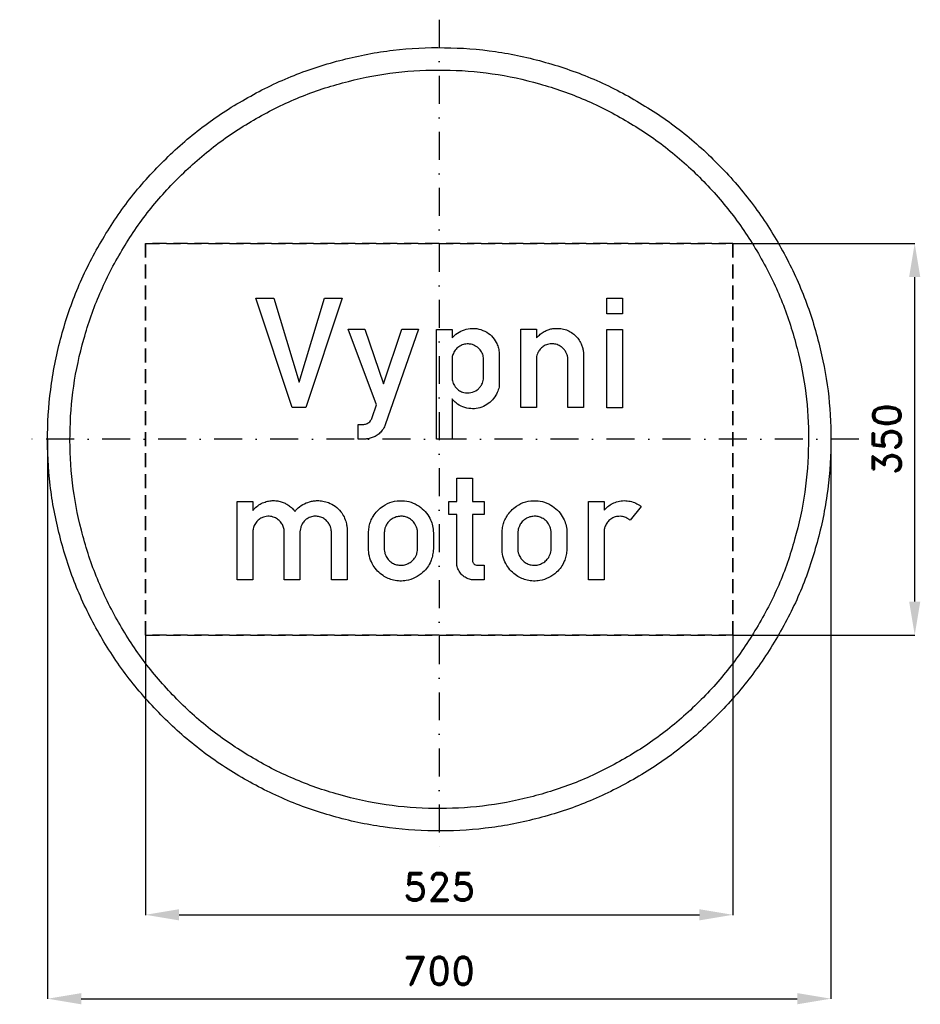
# Model space of a CAD drawing. Header units: millimetres. Extents: x -375 to 430, y -505 to 375.
import ezdxf

# ---------------------------------------------------------------- set-up
doc = ezdxf.new("R2010")
doc.units = ezdxf.units.MM
doc.header["$LTSCALE"] = 5
doc.linetypes.add('ČERCHOVANÁX2', pattern=[2, 1, -0.5, 0, -0.5])
doc.linetypes.add('ČÁRKOVANÁX2', pattern=[1.5, 1, -0.5])
doc.layers.add('Kóty', color=2, linetype='Continuous')
doc.layers.add('Značka', color=7, linetype='Continuous')
doc.styles.get("Standard").update_dxf_attribs({"font": 'romand.shx', "height": 25})
doc.dimstyles.get("Standard").update_dxf_attribs({"dimtxt": 25, "dimasz": 30, "dimexe": 0.18, "dimexo": 0.0625, "dimgap": 12.5, "dimtad": 1, "dimdec": 0, "dimzin": 0, "dimdsep": 46, "dimtxsty": 'Standard', "dimcen": 0.09, "dimadec": 0, "dimazin": 0, "dimtfac": 1, "dimtdec": 0, "dimtofl": 0, "dimtmove": 0, "dimatfit": 3, "dimfxl": 1, "dimtolj": 1, "dimtzin": 0, "dimarcsym": 0})

# ---------------------------------------------------------------- blocks, each defined once
blk = doc.blocks.new('*D2')
at = {"layer": 'Defpoints', "color": 0, "transparency": 16777216}
for p in [(-350.05, 0), (350, -4.58), (350, -500.03)]:
    blk.add_point(p, dxfattribs=at)
at = {"layer": 'Kóty', "color": 0, "lineweight": -2, "transparency": 16777216}
for p, q in [((-350.05, -0.06), (-350.05, -500.21)), ((350, -4.64), (350, -500.21)), ((-320.05, -500.03), (320, -500.03))]:
    blk.add_line(p, q, dxfattribs=at)
at = {"layer": 'Kóty', "color": 0, "transparency": 16777216}
for points in [[(-320.05, -495.03), (-320.05, -505.03), (-350.05, -500.03)], [(320, -495.03), (320, -505.03), (350, -500.03)]]:
    blk.add_solid(points, dxfattribs=at)
at = {"layer": 'Kóty', "color": 0, "transparency": 16777216, "insert": (-0.03, -475.03), "char_height": 25, "attachment_point": 5}
blk.add_mtext('\\A1;700', dxfattribs=at)
blk = doc.blocks.new('*D3')
at = {"layer": 'Defpoints', "color": 0, "transparency": 16777216}
for p in [(-262.5, -175), (262.5, -175), (262.5, -425.03)]:
    blk.add_point(p, dxfattribs=at)
at = {"layer": 'Kóty', "color": 0, "lineweight": -2, "transparency": 16777216}
for p, q in [((-262.5, -175.06), (-262.5, -425.21)), ((262.5, -175.06), (262.5, -425.21)), ((-232.5, -425.03), (232.5, -425.03))]:
    blk.add_line(p, q, dxfattribs=at)
at = {"layer": 'Kóty', "color": 0, "transparency": 16777216}
for points in [[(-232.5, -420.03), (-232.5, -430.03), (-262.5, -425.03)], [(232.5, -420.03), (232.5, -430.03), (262.5, -425.03)]]:
    blk.add_solid(points, dxfattribs=at)
at = {"layer": 'Kóty', "color": 0, "transparency": 16777216, "insert": (0, -400.03), "char_height": 25, "attachment_point": 5}
blk.add_mtext('\\A1;525', dxfattribs=at)
blk = doc.blocks.new('*D4')
at = {"layer": 'Defpoints', "color": 0, "transparency": 16777216}
for p in [(262.5, 174.995), (425, 174.995), (262.5, -175.0575)]:
    blk.add_point(p, dxfattribs=at)
at = {"layer": 'Kóty', "color": 0, "lineweight": -2, "transparency": 16777216}
for p, q in [((262.5625, 174.995), (425.18, 174.995)), ((425, -145.0575), (425, 144.995)), ((262.5625, -175.0575), (425.18, -175.0575))]:
    blk.add_line(p, q, dxfattribs=at)
at = {"layer": 'Kóty', "color": 0, "transparency": 16777216}
for points in [[(420, 144.995), (430, 144.995), (425, 174.995)], [(420, -145.0575), (430, -145.0575), (425, -175.0575)]]:
    blk.add_solid(points, dxfattribs=at)
at = {"layer": 'Kóty', "color": 0, "transparency": 16777216, "insert": (400, -0.03125), "char_height": 25, "attachment_point": 5, "rotation": 90}
blk.add_mtext('\\A1;350', dxfattribs=at)

msp = doc.modelspace()

# ---------------------------------------------------------------- linework, layer by layer
at = {"layer": 'Značka', "color": 6, "linetype": 'ČERCHOVANÁX2', "lineweight": 25, "ltscale": 5}
for p, q in [((0, 375), (0, -375)), ((375, 0), (-375, 0))]:
    msp.add_line(p, q, dxfattribs=at)
at = {"layer": 'Značka', "color": 5}
for points in [[(350, 0), (350, -2.29), (350, -4.58, -0.032166), (346.5, -50.21, -0.035727), (336.9, -95, -0.036668), (321.8, -138.26, -0.034749), (300.8, -178.95, -0.034042), (275, -216.77, -0.034442), (244.2, -250.71, -0.034555), (209.5, -280.56, -0.034426), (171, -305.37, -0.034386), (129.7, -325.22, -0.034417), (86.2, -339.23, -0.034423), (41.2, -347.72, -0.034416), (-4.6, -349.97, -0.034417), (-50.2, -346.53, -0.034417), (-95, -336.86, -0.034422), (-138.2, -321.72, -0.034426), (-179, -300.79, -0.03442), (-216.8, -274.98, -0.034413), (-250.7, -244.23, -0.034403), (-280.6, -209.5, -0.034421), (-305.4, -171.02, -0.034408), (-325.2, -129.75, -0.034417), (-339.2, -86.15, -0.034422), (-347.7, -41.16, -0.034424), (-350, 4.58, -0.034419), (-346.5, 50.24, -0.034407), (-336.9, 95, -0.034408), (-321.7, 138.22, -0.034422), (-300.8, 178.95, -0.034412), (-275, 216.78, -0.034416), (-244.2, 250.71, -0.034411), (-209.5, 280.56, -0.03441), (-171, 305.37, -0.034413), (-129.8, 325.22, -0.034413), (-86.2, 339.23, -0.034418), (-41.2, 347.72, -0.034415), (4.6, 349.97, -0.034418), (50.2, 346.53, -0.034418), (95, 336.86, -0.034414), (138.2, 321.71, -0.034412), (179, 300.79, -0.034421), (216.8, 274.98, -0.034399), (250.7, 244.23, -0.034428), (280.6, 209.5, -0.034495), (305.4, 171.02, -0.034408), (325.2, 129.76, -0.034092), (339.2, 86.15, -0.032807), (347.5, 43.38, -0.034276), (350, 0)], [(330, 0), (330, -2.16), (330, -4.32, -0.032168), (326.7, -47.34, -0.035741), (317.6, -89.57, -0.03666), (303.4, -130.36, -0.034769), (283.6, -168.73, -0.034042), (259.3, -204.39, -0.034451), (230.3, -236.38, -0.034559), (197.5, -264.53, -0.034429), (161.2, -287.92, -0.034392), (122.3, -306.64, -0.034413), (81.2, -319.85, -0.034423), (38.8, -327.85, -0.034417), (-4.3, -329.97, -0.034415), (-47.4, -326.73, -0.034418), (-89.6, -317.61, -0.034421), (-130.3, -303.33, -0.034415), (-168.7, -283.6, -0.034423), (-204.4, -259.27, -0.034424), (-236.4, -230.27, -0.034421), (-264.5, -197.53, -0.034409), (-287.9, -161.25, -0.034412), (-306.6, -122.34, -0.034389), (-319.8, -81.23, -0.034393), (-327.9, -38.8, -0.034449), (-330, 4.32, -0.03444), (-326.7, 47.37, -0.03441), (-317.6, 89.58, -0.034427), (-303.3, 130.32, -0.034404), (-283.6, 168.73, -0.034412), (-259.3, 204.39, -0.034409), (-230.3, 236.38, -0.034409), (-197.5, 264.53, -0.034411), (-161.2, 287.92, -0.034421), (-122.3, 306.64, -0.034411), (-81.2, 319.85, -0.034423), (-38.8, 327.85, -0.034418), (4.3, 329.97, -0.034417), (47.4, 326.73, -0.034418), (89.6, 317.61, -0.034411), (130.3, 303.33, -0.03442), (168.7, 283.6, -0.034412), (204.4, 259.27, -0.034393), (236.4, 230.27, -0.034412), (264.5, 197.53, -0.03449), (287.9, 161.25, -0.034432), (306.6, 122.35, -0.034062), (319.8, 81.23, -0.032789), (327.7, 40.9, -0.034256), (330, 0)], [(-72.59, 13.22), (-67.84, 13.22), (-67.55, 13.24), (-67.26, 13.26, 0.046879), (-65.78, 13.54, 0.045998), (-64.37, 14.1, 0.056995), (-62.8, 15.06, 0.062841), (-61.52, 16.36, 0.045588), (-60.72, 17.58, 0.029978), (-60.1, 18.9, 0.004114), (-59.97, 19.23), (-59.85, 19.56), (-55.97, 30.83), (-81.43, 98.28), (-66.47, 98.28), (-49.84, 49.4), (-33.33, 98.28), (-18.45, 98.28), (-48.34, 12.86), (-48.45, 12.56), (-48.57, 12.27, -0.033803), (-49.6, 10.08, -0.03423), (-50.92, 8.05, -0.059325), (-53.79, 4.95, -0.061145), (-57.3, 2.61, -0.051575), (-60.88, 1.16, -0.039215), (-64.64, 0.37), (-65.14, 0.3), (-65.63, 0.23), (-72.59, 0.23), (-72.59, 13.22)], [(-2.52, 0.23), (-2.52, 98.23), (11.49, 98.23), (11.49, 90.55, -0.004094), (12.56, 91.66, -0.012254), (13.66, 92.73, -0.070978), (19.3, 96.6, -0.07595), (25.84, 98.7, -0.087181), (33.53, 98.89, -0.085942), (40.85, 96.47, -0.080678), (46.74, 92.3, -0.084125), (50.94, 86.52, -0.051001), (52.64, 82.36, -0.041488), (53.55, 77.96), (53.62, 77.42), (53.68, 76.88), (53.68, 50.46), (53.69, 49.9, -0.00685), (53.69, 49.34, -0.076214), (52.78, 44.14, -0.059238), (50.48, 39.29, -0.068114), (46.39, 34.02, -0.073729), (41.04, 30.13, -0.075631), (34.81, 27.77, -0.076001), (28.12, 27.36, -0.079725), (21.14, 28.93, -0.079484), (15.03, 32.55, -0.022964), (13.6, 33.78, -0.024612), (12.3, 35.14, -0.006336), (11.89, 35.61), (11.49, 36.1), (11.48, 0.23), (-2.52, 0.23)], [(72.88, 28.24), (72.88, 98.28), (86.85, 98.28), (86.85, 90.59, -0.00418), (88.15, 91.9, -0.012495), (89.5, 93.18, -0.040691), (92.79, 95.69, -0.050799), (96.47, 97.55, -0.044302), (99.83, 98.58, -0.036433), (103.32, 99.06, -0.051724), (108.58, 98.94, -0.059755), (113.66, 97.67, -0.060327), (118.25, 95.4, -0.057509), (122.2, 92.11, -0.051898), (125.16, 88.45, -0.051165), (127.3, 84.27, -0.036506), (128.31, 81.21, -0.040104), (128.84, 78.05, -0.006778), (128.9, 77.37), (128.95, 76.68), (128.95, 28.24), (114.89, 28.24), (114.89, 71.44), (114.9, 71.98, 0.011855), (114.9, 72.52, 0.073045), (114.37, 75.34, 0.052711), (113.13, 77.99, 0.052274), (111.32, 80.57, 0.060048), (109, 82.67, 0.079396), (105.35, 84.55, 0.076883), (101.26, 85.25, 0.082172), (96.86, 84.74, 0.086092), (92.91, 82.83, 0.070239), (90.24, 80.43, 0.063113), (88.28, 77.41, 0.045342), (87.37, 75.16, 0.0557), (86.93, 72.8, 0.008411), (86.9, 72.37), (86.88, 71.93), (86.88, 28.24), (72.88, 28.24)], [(11.46, 71.58), (11.46, 55.18), (11.47, 54.79, 0.005864), (11.49, 54.39, 0.083587), (12.52, 49.98, 0.086706), (14.96, 46.12, 0.08356), (18.07, 43.4, 0.082165), (21.92, 41.82, 0.113782), (28.3, 41.66, 0.120307), (34.04, 44.28, 0.064958), (36.37, 46.46, 0.054071), (38.13, 49.13, 0.044646), (39.09, 51.34, 0.063843), (39.54, 53.66, 0.011077), (39.57, 54.14), (39.58, 54.61), (39.58, 71.69), (39.57, 72.28, 0.010113), (39.53, 72.87, 0.090548), (38.4, 77.03, 0.083752), (35.89, 80.62, 0.093517), (31.94, 83.65, 0.093522), (27.2, 85.04, 0.084869), (22.73, 84.9, 0.083748), (18.55, 83.3, 0.083339), (15.02, 80.5, 0.08573), (12.61, 76.72, 0.040582), (11.93, 74.83, 0.040523), (11.56, 72.87, 0.009847), (11.5, 72.22, 0.00328), (11.46, 71.58)], [(40.17, -125.76), (31.34, -125.76), (30.66, -125.72, -0.007839), (29.97, -125.66, -0.063539), (25.95, -124.76, -0.071655), (22.3, -122.82, -0.079315), (18.99, -119.71, -0.071786), (16.74, -115.76, -0.036584), (16.07, -113.84, -0.046837), (15.73, -111.85, -0.009247), (15.7, -111.37), (15.68, -110.89), (15.68, -67.14), (8.63, -67.14), (8.63, -55.71), (15.68, -55.71), (15.68, -34.76), (29.64, -34.76), (29.64, -55.71), (40.28, -55.71), (40.29, -67.14), (29.64, -67.14), (29.64, -108.03), (29.67, -108.3), (29.71, -108.56, 0.048122), (29.98, -109.74, 0.071772), (30.52, -110.83, 0.102013), (31.67, -112, 0.119771), (33.17, -112.57, 0.019541), (33.46, -112.6), (33.75, -112.63), (40.17, -112.63), (40.17, -125.76)], [(-180.62, -125.76), (-180.62, -55.73), (-166.55, -55.73), (-166.55, -63.53, -0.003192), (-165.78, -62.67, -0.009567), (-165, -61.84, -0.0538), (-161.17, -58.72, -0.054629), (-156.75, -56.48, -0.049773), (-152.52, -55.22, -0.049909), (-148.14, -54.83, -0.044596), (-144.24, -55.14, -0.045347), (-140.46, -56.13, -0.041532), (-136.99, -57.67, -0.034771), (-133.78, -59.73, -0.023454), (-132.02, -61.12, -0.033511), (-130.44, -62.69, -0.015001), (-129.7, -63.58, -0.004979), (-128.99, -64.49, -0.003807), (-128.16, -63.51, -0.011411), (-127.3, -62.56, -0.072056), (-122.05, -58.45, -0.066461), (-115.85, -55.9, -0.035519), (-112.43, -55.12, -0.035837), (-108.95, -54.84, -0.050519), (-103.95, -55.24, -0.049652), (-99.09, -56.64, -0.068284), (-92.97, -59.94, -0.073295), (-88.03, -64.79, -0.056851), (-85.11, -69.4, -0.048832), (-83.22, -74.52, -0.019163), (-82.76, -76.4, -0.025008), (-82.47, -78.31, -0.009364), (-82.4, -79.17, -0.003114), (-82.35, -80.03), (-82.35, -125.76), (-96.41, -125.76), (-96.41, -82.86), (-96.42, -82.33, 0.007572), (-96.45, -81.81, 0.050214), (-96.89, -79.19, 0.050892), (-97.85, -76.7, 0.067722), (-99.79, -73.72, 0.066947), (-102.46, -71.35, 0.073523), (-105.97, -69.55, 0.074318), (-109.84, -68.84, 0.080744), (-114.11, -69.27, 0.08067), (-118.03, -71.02, 0.070504), (-120.85, -73.34, 0.07539), (-122.88, -76.35, 0.050747), (-123.83, -78.88, 0.032977), (-124.36, -81.54), (-124.41, -81.93), (-124.46, -82.31), (-124.46, -125.76), (-138.5, -125.76), (-138.5, -82.58), (-138.51, -82, 0.009724), (-138.55, -81.41, 0.073755), (-139.36, -77.91, 0.069017), (-141.14, -74.74, 0.074723), (-143.86, -71.88, 0.073776), (-147.3, -69.94, 0.089058), (-152.11, -68.85, 0.093654), (-156.98, -69.54, 0.073311), (-160.31, -71.08, 0.071137), (-163.06, -73.51, 0.077006), (-165.33, -77.01, 0.077985), (-166.43, -80.99, 0.008047), (-166.49, -81.52), (-166.55, -82.05), (-166.55, -125.76), (-180.62, -125.76)], [(-63.16, -82.9), (-63.14, -82.66), (-63.12, -82.41, -0.009089), (-62.89, -80.06, -0.020093), (-62.52, -77.72, -0.048103), (-61.2, -73.21, -0.043503), (-59.08, -68.99, -0.05767), (-55.2, -63.83, -0.06015), (-50.22, -59.72, -0.082226), (-42.07, -55.96, -0.081682), (-33.11, -54.99, -0.073888), (-25.18, -56.33, -0.073157), (-18, -59.89, -0.065874), (-12.53, -64.59, -0.066342), (-8.48, -70.55, -0.054203), (-6.29, -76.03, -0.053674), (-5.33, -81.82), (-5.29, -82.39), (-5.26, -82.96), (-5.26, -98.52), (-5.31, -99.07), (-5.37, -99.62, -0.029467), (-6.16, -104.44, -0.044489), (-7.65, -109.07, -0.061001), (-10.51, -114.35, -0.055879), (-14.55, -118.86, -0.073946), (-21.45, -123.66, -0.075291), (-29.44, -126.22, -0.05346), (-35.13, -126.72, -0.055214), (-40.77, -125.99, -0.049321), (-45.69, -124.35, -0.04569), (-50.21, -121.81, -0.054782), (-55.08, -117.77, -0.056329), (-58.94, -112.73, -0.064931), (-61.97, -106.24, -0.072649), (-63.13, -99.25), (-63.15, -98.8), (-63.16, -98.35), (-63.16, -82.9)], [(56.22, -82.9), (56.24, -82.66), (56.26, -82.41, -0.009089), (56.49, -80.06, -0.020093), (56.86, -77.72, -0.048103), (58.18, -73.21, -0.043503), (60.3, -68.99, -0.05767), (64.18, -63.83, -0.06015), (69.15, -59.72, -0.082226), (77.31, -55.96, -0.081682), (86.27, -54.99, -0.073888), (94.2, -56.33, -0.073157), (101.38, -59.89, -0.065874), (106.84, -64.59, -0.066342), (110.89, -70.55, -0.054203), (113.08, -76.03, -0.053674), (114.05, -81.82), (114.09, -82.39), (114.12, -82.96), (114.12, -98.52), (114.06, -99.07), (114.01, -99.62, -0.029467), (113.22, -104.44, -0.044489), (111.73, -109.07, -0.061001), (108.87, -114.35, -0.055879), (104.83, -118.86, -0.073946), (97.92, -123.66, -0.075291), (89.94, -126.22, -0.05346), (84.24, -126.72, -0.055214), (78.6, -125.99, -0.049321), (73.69, -124.35, -0.04569), (69.16, -121.81, -0.054782), (64.3, -117.77, -0.056329), (60.43, -112.73, -0.064931), (57.41, -106.24, -0.072649), (56.25, -99.25), (56.23, -98.8), (56.22, -98.35), (56.22, -82.9)], [(133.31, -125.77), (133.31, -55.72), (147.4, -55.72), (147.4, -63.5, -0.005354), (148.56, -62.23, -0.01609), (149.77, -61, -0.059421), (153.81, -58.03, -0.056252), (158.46, -56.03, -0.061468), (163.92, -54.94, -0.062527), (169.47, -55.22, -0.056643), (174.43, -56.55, -0.054491), (178.96, -58.93, -0.008088), (179.8, -59.49), (180.62, -60.06), (170.64, -72.41, 0.005145), (169.71, -71.71, 0.015386), (168.74, -71.06, 0.073531), (164.89, -69.36, 0.081605), (160.67, -68.89, 0.089312), (156.25, -69.76, 0.08766), (152.39, -72.09, 0.074687), (149.76, -74.98, 0.069775), (148.07, -78.48, 0.028077), (147.68, -79.83, 0.034203), (147.46, -81.21, 0.01011), (147.42, -81.71), (147.4, -82.22), (147.4, -125.77), (133.31, -125.77)], [(-49.13, -83.32), (-49.13, -97.99), (-49.13, -98.37), (-49.11, -98.75, 0.04895), (-48.73, -101.4, 0.048736), (-47.84, -103.93, 0.07394), (-45.65, -107.44, 0.075989), (-42.54, -110.16, 0.072364), (-39.02, -111.88, 0.069474), (-35.17, -112.56, 0.074515), (-30.89, -112.18, 0.073735), (-26.89, -110.58, 0.072975), (-23.51, -108.03, 0.076363), (-21.03, -104.62, 0.051036), (-19.94, -102.07, 0.04894), (-19.39, -99.37, 0.00531), (-19.34, -98.97), (-19.3, -98.57), (-19.3, -82.99), (-19.34, -82.59), (-19.39, -82.19, 0.04566), (-19.98, -79.36, 0.050975), (-21.11, -76.68, 0.081493), (-23.83, -73, 0.083328), (-27.59, -70.39, 0.067581), (-31.01, -69.15, 0.064269), (-34.63, -68.85, 0.068125), (-38.51, -69.47, 0.068991), (-42.1, -71.12, 0.070495), (-45.19, -73.64, 0.073287), (-47.45, -76.91, 0.052039), (-48.52, -79.61, 0.044965), (-49.05, -82.45, 0.004794), (-49.09, -82.89), (-49.13, -83.32)], [(70.24, -83.32), (70.24, -97.99), (70.25, -98.37), (70.26, -98.75, 0.04895), (70.65, -101.4, 0.048736), (71.54, -103.93, 0.07394), (73.72, -107.44, 0.075989), (76.84, -110.16, 0.072364), (80.35, -111.88, 0.069474), (84.21, -112.56, 0.074515), (88.49, -112.18, 0.073735), (92.49, -110.58, 0.072975), (95.87, -108.03, 0.076363), (98.35, -104.62, 0.051036), (99.43, -102.07, 0.04894), (99.99, -99.37, 0.00531), (100.03, -98.97), (100.07, -98.57), (100.07, -82.99), (100.03, -82.59), (99.99, -82.19, 0.04566), (99.4, -79.36, 0.050975), (98.27, -76.68, 0.081493), (95.54, -73, 0.083328), (91.78, -70.39, 0.067581), (88.37, -69.15, 0.064269), (84.75, -68.85, 0.068125), (80.86, -69.47, 0.068991), (77.28, -71.12, 0.070495), (74.18, -73.64, 0.073287), (71.93, -76.91, 0.052039), (70.86, -79.61, 0.044965), (70.33, -82.45, 0.004794), (70.28, -82.89), (70.24, -83.32)]]:
    msp.add_lwpolyline(points, format="xyb", dxfattribs=at)
at = {"layer": 'Značka', "color": 6, "linetype": 'ČÁRKOVANÁX2', "ltscale": 2.5}
for points in [[(-262.5, -175), (-262.5, 175.01), (262.5, 175.01), (262.5, -175), (-262.5, -175)], [(-262.5, -174.98), (262.5, -174.98), (262.5, 175), (-262.5, 175), (-262.5, -174.98)]]:
    msp.add_lwpolyline(points, dxfattribs=at)
at = {"layer": 'Značka', "color": 5}
for points in [[(-131.44, 28.24), (-163.88, 126.23), (-147.96, 126.23), (-125.27, 50.94), (-102.52, 126.23), (-86.75, 126.23), (-119.13, 28.24), (-131.44, 28.24)], [(149.77, 112.22), (149.77, 126.23), (163.88, 126.23), (163.88, 112.22), (149.77, 112.22)], [(149.77, 28.23), (149.77, 98.14), (163.88, 98.14), (163.88, 28.23), (149.77, 28.23)]]:
    msp.add_lwpolyline(points, dxfattribs=at)

# ---------------------------------------------------------------- dimensions: what is measured, and where the dimension line sits
at = {"layer": 'Kóty'}
dim = msp.add_linear_dim(base=(425, 175), p1=(262.5, -175.06), p2=(262.5, 175), angle=90, dimstyle='Standard', dxfattribs=at)
dim.commit()
dim.dimension.update_dxf_attribs({"geometry": '*D4', "text_midpoint": (400, -0.03)})
for base, p1, p2, picture, middle in [((350, -500.03), (-350.05, 0), (350, -4.58), '*D2', (-0.03, -475.03)), ((262.5, -425.03), (-262.5, -175), (262.5, -175), '*D3', (0, -400.03))]:
    dim = msp.add_linear_dim(base=base, p1=p1, p2=p2, dimstyle='Standard', dxfattribs=at)
    dim.commit()
    dim.dimension.update_dxf_attribs({"geometry": picture, "text_midpoint": middle})

doc.saveas('drawing.dxf')
